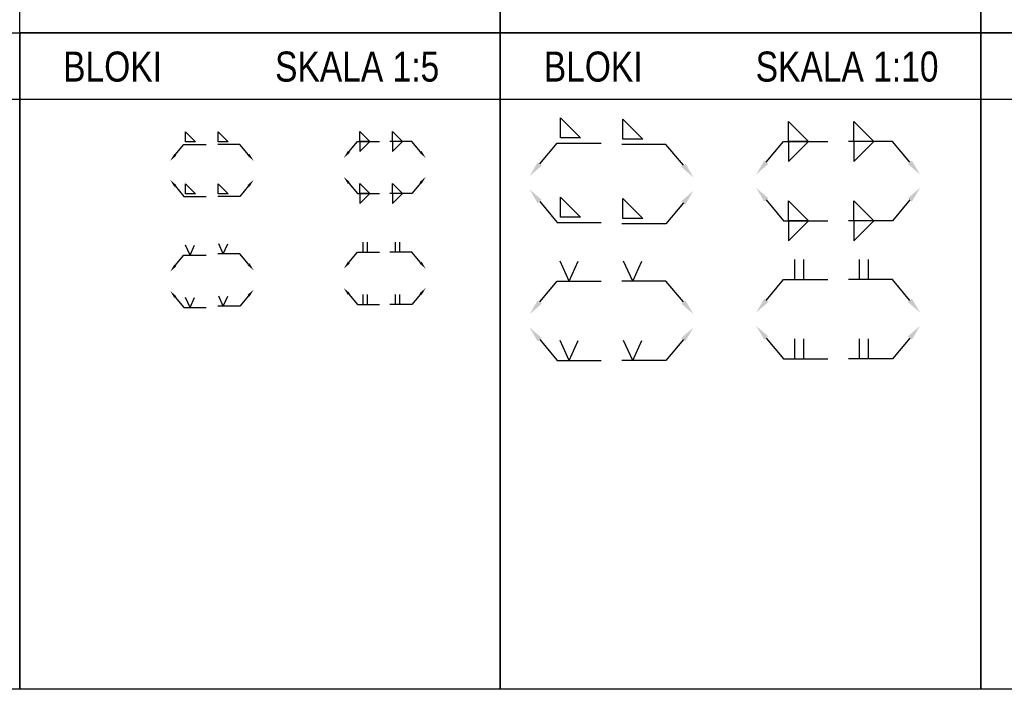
# Model space of a CAD drawing. Header units: millimetres. Extents: x -13852 to 21557, y -10038 to 8820.
# Tile 4 of 42: x -12891 to -11908, y 7509 to 8177. Entities that reach past the tile are written whole.
import ezdxf
from ezdxf import colors
from ezdxf.entities.mleader import LeaderData, LeaderLine
from ezdxf.math import Vec2, Vec3

# ---------------------------------------------------------------- set-up
doc = ezdxf.new("R2010")
doc.units = ezdxf.units.MM
doc.layers.add('DIM', color=243, linetype='Continuous')
doc.styles.add('ARIAL', font='arial.ttf')
doc.styles.get("Standard").update_dxf_attribs({"font": 'arial.ttf'})

msp = doc.modelspace()

# ---------------------------------------------------------------- linework, layer by layer
at = {"layer": 'DIM'}
for p, q in [((-13371.501, 8097.993), (-12891.381, 8097.993)), ((-12891.381, 8097.993), (-12411.262, 8097.993)), ((-12411.262, 8097.993), (-11931.142, 8097.993)), ((-11931.142, 8097.993), (-11451.022, 8097.993)), ((-12721.219, 7942.327), (-12725.723, 7952.327)), ((-12721.219, 7942.327), (-12716.715, 7952.327)), ((-12688.075, 7943.616), (-12692.579, 7953.616)), ((-12688.075, 7943.616), (-12683.571, 7953.616)), ((-12548.381, 7945.237), (-12548.381, 7955.237)), ((-12543.877, 7945.237), (-12543.877, 7955.237)), ((-12516.103, 7945.237), (-12516.103, 7955.237)), ((-12511.599, 7945.237), (-12511.599, 7955.237)), ((-12117.189, 7917.916), (-12117.189, 7937.916)), ((-12108.181, 7917.916), (-12108.181, 7937.916)), ((-12052.523, 7917.916), (-12052.523, 7937.916)), ((-12043.515, 7917.916), (-12043.515, 7937.916)), ((-12342.439, 7916.294), (-12351.447, 7936.294)), ((-12342.439, 7916.294), (-12333.431, 7936.294)), ((-12279.039, 7916.294), (-12288.047, 7936.294)), ((-12279.039, 7916.294), (-12270.031, 7936.294)), ((-12721.219, 7890.003), (-12725.723, 7900.003)), ((-12721.219, 7890.003), (-12716.715, 7900.003)), ((-12688.075, 7891.292), (-12692.579, 7901.292)), ((-12688.075, 7891.292), (-12683.571, 7901.292)), ((-12548.381, 7892.913), (-12548.381, 7902.913)), ((-12543.877, 7892.913), (-12543.877, 7902.913)), ((-12516.103, 7892.913), (-12516.103, 7902.913)), ((-12511.599, 7892.913), (-12511.599, 7902.913)), ((-12342.439, 7837.048), (-12351.447, 7857.048)), ((-12342.439, 7837.048), (-12333.431, 7857.048)), ((-12279.039, 7837.048), (-12288.047, 7857.048)), ((-12279.039, 7837.048), (-12270.031, 7857.048)), ((-12117.189, 7838.67), (-12117.189, 7858.67)), ((-12108.181, 7838.67), (-12108.181, 7858.67)), ((-12052.523, 7838.67), (-12052.523, 7858.67)), ((-12043.515, 7838.67), (-12043.515, 7858.67))]:
    msp.add_line(p, q, dxfattribs=at)
for points in [[(-12891.381, 8819.585), (-12411.262, 8819.585), (-12411.262, 8164.194), (-12891.381, 8164.194)], [(-12411.262, 8819.585), (-11931.142, 8819.585), (-11931.142, 8164.194), (-12411.262, 8164.194)], [(-11931.142, 8819.585), (-11451.022, 8819.585), (-11451.022, 8164.194), (-11931.142, 8164.194)], [(-13371.501, 8164.194), (-12891.381, 8164.194), (-12891.381, 7508.803), (-13371.501, 7508.803)], [(-12891.381, 8164.194), (-12411.262, 8164.194), (-12411.262, 7508.803), (-12891.381, 7508.803)], [(-12411.262, 8164.194), (-11931.142, 8164.194), (-11931.142, 7508.803), (-12411.262, 7508.803)], [(-11931.142, 8164.194), (-11451.022, 8164.194), (-11451.022, 7508.803), (-11931.142, 7508.803)]]:
    msp.add_lwpolyline(points, close=True, dxfattribs=at)
for points in [[(-12331.249, 8059.311), (-12351.249, 8059.311), (-12351.249, 8079.311), (-12331.249, 8059.311)], [(-12268.908, 8058.022), (-12288.908, 8058.022), (-12288.908, 8078.022), (-12268.908, 8058.022)], [(-12103.483, 8055.766), (-12123.483, 8055.766), (-12123.483, 8075.766), (-12103.483, 8055.766)], [(-12037.972, 8055.766), (-12057.972, 8055.766), (-12057.972, 8075.766), (-12037.972, 8055.766)], [(-12541.528, 8055.766), (-12551.528, 8055.766), (-12551.528, 8065.766), (-12541.528, 8055.766)], [(-12508.828, 8055.766), (-12518.828, 8055.766), (-12518.828, 8065.766), (-12508.828, 8055.766)], [(-12715.624, 8055.439), (-12725.624, 8055.439), (-12725.624, 8065.439), (-12715.624, 8055.439)], [(-12683.009, 8055.439), (-12693.009, 8055.439), (-12693.009, 8065.439), (-12683.009, 8055.439)], [(-12541.528, 8055.766), (-12551.528, 8055.766), (-12551.528, 8045.766), (-12541.528, 8055.766)], [(-12508.828, 8055.766), (-12518.828, 8055.766), (-12518.828, 8045.766), (-12508.828, 8055.766)], [(-12103.483, 8055.766), (-12123.483, 8055.766), (-12123.483, 8035.766), (-12103.483, 8055.766)], [(-12037.972, 8055.766), (-12057.972, 8055.766), (-12057.972, 8035.766), (-12037.972, 8055.766)], [(-12715.624, 8003.515), (-12725.624, 8003.515), (-12725.624, 8013.515), (-12715.624, 8003.515)], [(-12683.009, 8003.515), (-12693.009, 8003.515), (-12693.009, 8013.515), (-12683.009, 8003.515)], [(-12541.528, 8003.843), (-12551.528, 8003.843), (-12551.528, 8013.843), (-12541.528, 8003.843)], [(-12508.828, 8003.843), (-12518.828, 8003.843), (-12518.828, 8013.843), (-12508.828, 8003.843)], [(-12541.528, 8003.843), (-12551.528, 8003.843), (-12551.528, 7993.843), (-12541.528, 8003.843)], [(-12508.828, 8003.843), (-12518.828, 8003.843), (-12518.828, 7993.843), (-12508.828, 8003.843)], [(-12331.249, 7980.065), (-12351.249, 7980.065), (-12351.249, 8000.065), (-12331.249, 7980.065)], [(-12268.908, 7978.777), (-12288.908, 7978.777), (-12288.908, 7998.777), (-12268.908, 7978.777)], [(-12103.483, 7976.521), (-12123.483, 7976.521), (-12123.483, 7996.521), (-12103.483, 7976.521)], [(-12037.972, 7976.521), (-12057.972, 7976.521), (-12057.972, 7996.521), (-12037.972, 7976.521)], [(-12103.483, 7976.521), (-12123.483, 7976.521), (-12123.483, 7956.521), (-12103.483, 7976.521)], [(-12037.972, 7976.521), (-12057.972, 7976.521), (-12057.972, 7956.521), (-12037.972, 7976.521)]]:
    msp.add_lwpolyline(points, dxfattribs=at)

# ---------------------------------------------------------------- texts
at = {"style": 'ARIAL', "width": 0.8}
for s, p in [('BLOKI', (-12847.976, 8115.511)), ('SKALA 1:5', (-12636.267, 8115.511)), ('BLOKI', (-12367.856, 8115.511)), ('SKALA 1:10', (-12156.148, 8115.511))]:
    msp.add_text(s, height=30, dxfattribs=at).set_placement(p)

# ---------------------------------------------------------------- leaders
at = {"layer": 'DIM'}
ml = msp.add_multileader_mtext('Standard', dxfattribs=at)
ml.set_content('')
ml.set_leader_properties(color=256, linetype='ByLayer', lineweight=-1)
ml.build(insert=Vec2(0, 0))
ml.multileader.update_dxf_attribs({"has_dogleg": 0, "text_right_attachment_type": 6, "dogleg_length": 0, "arrow_head_size": 8})
ctx = ml.context
ctx.base_point, ctx.char_height, ctx.arrow_head_size, ctx.landing_gap_size, ctx.plane_origin, ctx.plane_x_axis, ctx.plane_y_axis = Vec3(-12531.841, 8055.766), 0.09, 8, 0.045, Vec3(-12580.702, 8034.736), Vec3(1, 0, 0), Vec3(0, 1, 0)
ctx.right_attachment = 6
notes = []
notes.append((ctx, [(0, (1, 1, 0), (-12531.841, 8055.766), (1, 0), 0, [(0, [(-12567.686, 8039.208), (-12553.896, 8055.766)], 0, [])])]))
ctx.mtext, ml.multileader.dxf.content_type = None, 0
ml = msp.add_multileader_mtext('Standard', dxfattribs=at)
ml.set_content('')
ml.set_leader_properties(color=256, linetype='ByLayer', lineweight=-1)
ml.build(insert=Vec2(0, 0))
ml.multileader.update_dxf_attribs({"has_dogleg": 0, "text_right_attachment_type": 6, "dogleg_length": 0, "arrow_head_size": 8})
ctx = ml.context
ctx.base_point, ctx.char_height, ctx.arrow_head_size, ctx.landing_gap_size, ctx.plane_origin, ctx.plane_x_axis, ctx.plane_y_axis = Vec3(-12521.619, 8055.766), 0.09, 8, 0.045, Vec3(-12472.758, 8034.736), Vec3(1, 0, 0), Vec3(0, 1, 0)
ctx.right_attachment = 6
notes.append((ctx, [(0, (1, 1, 0), (-12521.619, 8055.766), (1, 0), 0, [(0, [(-12485.774, 8039.208), (-12499.563, 8055.766)], 0, [])])]))
ctx.mtext, ml.multileader.dxf.content_type = None, 0
ml = msp.add_multileader_mtext('Standard', dxfattribs=at)
ml.set_content('')
ml.set_leader_properties(color=256, linetype='ByLayer', lineweight=-1)
ml.build(insert=Vec2(0, 0))
ml.multileader.update_dxf_attribs({"has_dogleg": 0, "text_right_attachment_type": 6, "dogleg_length": 0, "arrow_head_size": 16})
ctx = ml.context
ctx.base_point, ctx.char_height, ctx.arrow_head_size, ctx.landing_gap_size, ctx.plane_origin, ctx.plane_x_axis, ctx.plane_y_axis = Vec3(-12084.109, 8055.766), 0.18, 16, 0.09, Vec3(-12181.831, 8013.706), Vec3(1, 0, 0), Vec3(0, 1, 0)
ctx.right_attachment = 6
notes.append((ctx, [(0, (1, 1, 0), (-12084.109, 8055.766), (1, 0), 0, [(0, [(-12155.799, 8022.65), (-12128.22, 8055.766)], 0, [])])]))
ctx.mtext, ml.multileader.dxf.content_type = None, 0
ml = msp.add_multileader_mtext('Standard', dxfattribs=at)
ml.set_content('')
ml.set_leader_properties(color=256, linetype='ByLayer', lineweight=-1)
ml.build(insert=Vec2(0, 0))
ml.multileader.update_dxf_attribs({"has_dogleg": 0, "text_right_attachment_type": 6, "dogleg_length": 0, "arrow_head_size": 16})
ctx = ml.context
ctx.base_point, ctx.char_height, ctx.arrow_head_size, ctx.landing_gap_size, ctx.plane_origin, ctx.plane_x_axis, ctx.plane_y_axis = Vec3(-12063.554, 8055.766), 0.18, 16, 0.09, Vec3(-11965.833, 8013.706), Vec3(1, 0, 0), Vec3(0, 1, 0)
ctx.right_attachment = 6
notes.append((ctx, [(0, (1, 1, 0), (-12063.554, 8055.766), (1, 0), 0, [(0, [(-11991.864, 8022.65), (-12019.444, 8055.766)], 0, [])])]))
ctx.mtext, ml.multileader.dxf.content_type = None, 0
ml = msp.add_multileader_mtext('Standard', dxfattribs=at)
ml.set_content('')
ml.set_leader_properties(color=256, linetype='ByLayer', lineweight=-1)
ml.build(insert=Vec2(0, 0))
ml.multileader.update_dxf_attribs({"has_dogleg": 0, "text_right_attachment_type": 6, "dogleg_length": 0, "arrow_head_size": 8})
ctx = ml.context
ctx.base_point, ctx.char_height, ctx.arrow_head_size, ctx.landing_gap_size, ctx.plane_origin, ctx.plane_x_axis, ctx.plane_y_axis = Vec3(-12705.212, 8052.856), 0.09, 8, 0.045, Vec3(-12754.072, 8031.825), Vec3(1, 0, 0), Vec3(0, 1, 0)
ctx.right_attachment = 6
notes.append((ctx, [(0, (1, 1, 0), (-12705.212, 8052.856), (1, 0), 0, [(0, [(-12741.056, 8036.298), (-12727.267, 8052.856)], 0, [])])]))
ctx.mtext, ml.multileader.dxf.content_type = None, 0
ml = msp.add_multileader_mtext('Standard', dxfattribs=at)
ml.set_content('')
ml.set_leader_properties(color=256, linetype='ByLayer', lineweight=-1)
ml.build(insert=Vec2(0, 0))
ml.multileader.update_dxf_attribs({"has_dogleg": 0, "text_right_attachment_type": 6, "dogleg_length": 0, "arrow_head_size": 8})
ctx = ml.context
ctx.base_point, ctx.char_height, ctx.arrow_head_size, ctx.landing_gap_size, ctx.plane_origin, ctx.plane_x_axis, ctx.plane_y_axis = Vec3(-12693.49, 8052.856), 0.09, 8, 0.045, Vec3(-12644.629, 8031.825), Vec3(1, 0, 0), Vec3(0, 1, 0)
ctx.right_attachment = 6
notes.append((ctx, [(0, (1, 1, 0), (-12693.49, 8052.856), (1, 0), 0, [(0, [(-12657.645, 8036.298), (-12671.434, 8052.856)], 0, [])])]))
ctx.mtext, ml.multileader.dxf.content_type = None, 0
ml = msp.add_multileader_mtext('Standard', dxfattribs=at)
ml.set_content('')
ml.set_leader_properties(color=256, linetype='ByLayer', lineweight=-1)
ml.build(insert=Vec2(0, 0))
ml.multileader.update_dxf_attribs({"has_dogleg": 0, "text_right_attachment_type": 6, "dogleg_length": 0, "arrow_head_size": 16})
ctx = ml.context
ctx.base_point, ctx.char_height, ctx.arrow_head_size, ctx.landing_gap_size, ctx.plane_origin, ctx.plane_x_axis, ctx.plane_y_axis = Vec3(-12310.424, 8054.145), 0.18, 16, 0.09, Vec3(-12408.145, 8012.084), Vec3(1, 0, 0), Vec3(0, 1, 0)
ctx.right_attachment = 6
notes.append((ctx, [(0, (1, 1, 0), (-12310.424, 8054.145), (1, 0), 0, [(0, [(-12382.113, 8021.028), (-12354.534, 8054.145)], 0, [])])]))
ctx.mtext, ml.multileader.dxf.content_type = None, 0
ml = msp.add_multileader_mtext('Standard', dxfattribs=at)
ml.set_content('')
ml.set_leader_properties(color=256, linetype='ByLayer', lineweight=-1)
ml.build(insert=Vec2(0, 0))
ml.multileader.update_dxf_attribs({"has_dogleg": 0, "text_right_attachment_type": 6, "dogleg_length": 0, "arrow_head_size": 16})
ctx = ml.context
ctx.base_point, ctx.char_height, ctx.arrow_head_size, ctx.landing_gap_size, ctx.plane_origin, ctx.plane_x_axis, ctx.plane_y_axis = Vec3(-12289.868, 8052.856), 0.18, 16, 0.09, Vec3(-12192.147, 8010.795), Vec3(1, 0, 0), Vec3(0, 1, 0)
ctx.right_attachment = 6
notes.append((ctx, [(0, (1, 1, 0), (-12289.868, 8052.856), (1, 0), 0, [(0, [(-12218.178, 8019.739), (-12245.758, 8052.856)], 0, [])])]))
ctx.mtext, ml.multileader.dxf.content_type = None, 0
ml = msp.add_multileader_mtext('Standard', dxfattribs=at)
ml.set_content('')
ml.set_leader_properties(color=256, linetype='ByLayer', lineweight=-1)
ml.build(insert=Vec2(0, 0))
ml.multileader.update_dxf_attribs({"has_dogleg": 0, "text_right_attachment_type": 6, "dogleg_length": 0, "arrow_head_size": 8})
ctx = ml.context
ctx.base_point, ctx.char_height, ctx.arrow_head_size, ctx.landing_gap_size, ctx.plane_origin, ctx.plane_x_axis, ctx.plane_y_axis = Vec3(-12705.212, 8000.932), 0.09, 8, 0.045, Vec3(-12754.072, 8021.962), Vec3(1, 0, 0), Vec3(0, 1, 0)
ctx.right_attachment = 6
notes.append((ctx, [(0, (1, 1, 0), (-12705.212, 8000.932), (1, 0), 0, [(0, [(-12741.056, 8017.49), (-12727.267, 8000.932)], 0, [])])]))
ctx.mtext, ml.multileader.dxf.content_type = None, 0
ml = msp.add_multileader_mtext('Standard', dxfattribs=at)
ml.set_content('')
ml.set_leader_properties(color=256, linetype='ByLayer', lineweight=-1)
ml.build(insert=Vec2(0, 0))
ml.multileader.update_dxf_attribs({"has_dogleg": 0, "text_right_attachment_type": 6, "dogleg_length": 0, "arrow_head_size": 8})
ctx = ml.context
ctx.base_point, ctx.char_height, ctx.arrow_head_size, ctx.landing_gap_size, ctx.plane_origin, ctx.plane_x_axis, ctx.plane_y_axis = Vec3(-12693.49, 8000.932), 0.09, 8, 0.045, Vec3(-12644.629, 8021.962), Vec3(1, 0, 0), Vec3(0, 1, 0)
ctx.right_attachment = 6
notes.append((ctx, [(0, (1, 1, 0), (-12693.49, 8000.932), (1, 0), 0, [(0, [(-12657.645, 8017.49), (-12671.434, 8000.932)], 0, [])])]))
ctx.mtext, ml.multileader.dxf.content_type = None, 0
ml = msp.add_multileader_mtext('Standard', dxfattribs=at)
ml.set_content('')
ml.set_leader_properties(color=256, linetype='ByLayer', lineweight=-1)
ml.build(insert=Vec2(0, 0))
ml.multileader.update_dxf_attribs({"has_dogleg": 0, "text_right_attachment_type": 6, "dogleg_length": 0, "arrow_head_size": 8})
ctx = ml.context
ctx.base_point, ctx.char_height, ctx.arrow_head_size, ctx.landing_gap_size, ctx.plane_origin, ctx.plane_x_axis, ctx.plane_y_axis = Vec3(-12531.841, 8003.843), 0.09, 8, 0.045, Vec3(-12580.702, 8024.873), Vec3(1, 0, 0), Vec3(0, 1, 0)
ctx.right_attachment = 6
notes.append((ctx, [(0, (1, 1, 0), (-12531.841, 8003.843), (1, 0), 0, [(0, [(-12567.686, 8020.401), (-12553.896, 8003.843)], 0, [])])]))
ctx.mtext, ml.multileader.dxf.content_type = None, 0
ml = msp.add_multileader_mtext('Standard', dxfattribs=at)
ml.set_content('')
ml.set_leader_properties(color=256, linetype='ByLayer', lineweight=-1)
ml.build(insert=Vec2(0, 0))
ml.multileader.update_dxf_attribs({"has_dogleg": 0, "text_right_attachment_type": 6, "dogleg_length": 0, "arrow_head_size": 8})
ctx = ml.context
ctx.base_point, ctx.char_height, ctx.arrow_head_size, ctx.landing_gap_size, ctx.plane_origin, ctx.plane_x_axis, ctx.plane_y_axis = Vec3(-12521.619, 8003.843), 0.09, 8, 0.045, Vec3(-12472.758, 8024.873), Vec3(1, 0, 0), Vec3(0, 1, 0)
ctx.right_attachment = 6
notes.append((ctx, [(0, (1, 1, 0), (-12521.619, 8003.843), (1, 0), 0, [(0, [(-12485.774, 8020.401), (-12499.563, 8003.843)], 0, [])])]))
ctx.mtext, ml.multileader.dxf.content_type = None, 0
ml = msp.add_multileader_mtext('Standard', dxfattribs=at)
ml.set_content('')
ml.set_leader_properties(color=256, linetype='ByLayer', lineweight=-1)
ml.build(insert=Vec2(0, 0))
ml.multileader.update_dxf_attribs({"has_dogleg": 0, "text_right_attachment_type": 6, "dogleg_length": 0, "arrow_head_size": 16})
ctx = ml.context
ctx.base_point, ctx.char_height, ctx.arrow_head_size, ctx.landing_gap_size, ctx.plane_origin, ctx.plane_x_axis, ctx.plane_y_axis = Vec3(-12310.424, 7974.899), 0.18, 16, 0.09, Vec3(-12408.145, 8016.96), Vec3(1, 0, 0), Vec3(0, 1, 0)
ctx.right_attachment = 6
notes.append((ctx, [(0, (1, 1, 0), (-12310.424, 7974.899), (1, 0), 0, [(0, [(-12382.113, 8008.015), (-12354.534, 7974.899)], 0, [])])]))
ctx.mtext, ml.multileader.dxf.content_type = None, 0
ml = msp.add_multileader_mtext('Standard', dxfattribs=at)
ml.set_content('')
ml.set_leader_properties(color=256, linetype='ByLayer', lineweight=-1)
ml.build(insert=Vec2(0, 0))
ml.multileader.update_dxf_attribs({"has_dogleg": 0, "text_right_attachment_type": 6, "dogleg_length": 0, "arrow_head_size": 16})
ctx = ml.context
ctx.base_point, ctx.char_height, ctx.arrow_head_size, ctx.landing_gap_size, ctx.plane_origin, ctx.plane_x_axis, ctx.plane_y_axis = Vec3(-12289.868, 7973.61), 0.18, 16, 0.09, Vec3(-12192.147, 8015.671), Vec3(1, 0, 0), Vec3(0, 1, 0)
ctx.right_attachment = 6
notes.append((ctx, [(0, (1, 1, 0), (-12289.868, 7973.61), (1, 0), 0, [(0, [(-12218.178, 8006.727), (-12245.758, 7973.61)], 0, [])])]))
ctx.mtext, ml.multileader.dxf.content_type = None, 0
ml = msp.add_multileader_mtext('Standard', dxfattribs=at)
ml.set_content('')
ml.set_leader_properties(color=256, linetype='ByLayer', lineweight=-1)
ml.build(insert=Vec2(0, 0))
ml.multileader.update_dxf_attribs({"has_dogleg": 0, "text_right_attachment_type": 6, "dogleg_length": 0, "arrow_head_size": 16})
ctx = ml.context
ctx.base_point, ctx.char_height, ctx.arrow_head_size, ctx.landing_gap_size, ctx.plane_origin, ctx.plane_x_axis, ctx.plane_y_axis = Vec3(-12084.109, 7976.521), 0.18, 16, 0.09, Vec3(-12181.831, 8018.581), Vec3(1, 0, 0), Vec3(0, 1, 0)
ctx.right_attachment = 6
notes.append((ctx, [(0, (1, 1, 0), (-12084.109, 7976.521), (1, 0), 0, [(0, [(-12155.799, 8009.637), (-12128.22, 7976.521)], 0, [])])]))
ctx.mtext, ml.multileader.dxf.content_type = None, 0
ml = msp.add_multileader_mtext('Standard', dxfattribs=at)
ml.set_content('')
ml.set_leader_properties(color=256, linetype='ByLayer', lineweight=-1)
ml.build(insert=Vec2(0, 0))
ml.multileader.update_dxf_attribs({"has_dogleg": 0, "text_right_attachment_type": 6, "dogleg_length": 0, "arrow_head_size": 16})
ctx = ml.context
ctx.base_point, ctx.char_height, ctx.arrow_head_size, ctx.landing_gap_size, ctx.plane_origin, ctx.plane_x_axis, ctx.plane_y_axis = Vec3(-12063.554, 7976.521), 0.18, 16, 0.09, Vec3(-11965.833, 8018.581), Vec3(1, 0, 0), Vec3(0, 1, 0)
ctx.right_attachment = 6
notes.append((ctx, [(0, (1, 1, 0), (-12063.554, 7976.521), (1, 0), 0, [(0, [(-11991.864, 8009.637), (-12019.444, 7976.521)], 0, [])])]))
ctx.mtext, ml.multileader.dxf.content_type = None, 0
ml = msp.add_multileader_mtext('Standard', dxfattribs=at)
ml.set_content('')
ml.set_leader_properties(color=256, linetype='ByLayer', lineweight=-1)
ml.build(insert=Vec2(0, 0))
ml.multileader.update_dxf_attribs({"has_dogleg": 0, "text_right_attachment_type": 6, "dogleg_length": 0, "arrow_head_size": 8})
ctx = ml.context
ctx.base_point, ctx.char_height, ctx.arrow_head_size, ctx.landing_gap_size, ctx.plane_origin, ctx.plane_x_axis, ctx.plane_y_axis = Vec3(-12705.212, 7942.327), 0.09, 8, 0.045, Vec3(-12754.072, 7921.297), Vec3(1, 0, 0), Vec3(0, 1, 0)
ctx.right_attachment = 6
notes.append((ctx, [(0, (1, 1, 0), (-12705.212, 7942.327), (1, 0), 0, [(0, [(-12741.056, 7925.769), (-12727.267, 7942.327)], 0, [])])]))
ctx.mtext, ml.multileader.dxf.content_type = None, 0
ml = msp.add_multileader_mtext('Standard', dxfattribs=at)
ml.set_content('')
ml.set_leader_properties(color=256, linetype='ByLayer', lineweight=-1)
ml.build(insert=Vec2(0, 0))
ml.multileader.update_dxf_attribs({"has_dogleg": 0, "text_right_attachment_type": 6, "dogleg_length": 0, "arrow_head_size": 8})
ctx = ml.context
ctx.base_point, ctx.char_height, ctx.arrow_head_size, ctx.landing_gap_size, ctx.plane_origin, ctx.plane_x_axis, ctx.plane_y_axis = Vec3(-12693.49, 7943.616), 0.09, 8, 0.045, Vec3(-12644.629, 7922.585), Vec3(1, 0, 0), Vec3(0, 1, 0)
ctx.right_attachment = 6
notes.append((ctx, [(0, (1, 1, 0), (-12693.49, 7943.616), (1, 0), 0, [(0, [(-12657.645, 7927.057), (-12671.434, 7943.616)], 0, [])])]))
ctx.mtext, ml.multileader.dxf.content_type = None, 0
ml = msp.add_multileader_mtext('Standard', dxfattribs=at)
ml.set_content('')
ml.set_leader_properties(color=256, linetype='ByLayer', lineweight=-1)
ml.build(insert=Vec2(0, 0))
ml.multileader.update_dxf_attribs({"has_dogleg": 0, "text_right_attachment_type": 6, "dogleg_length": 0, "arrow_head_size": 8})
ctx = ml.context
ctx.base_point, ctx.char_height, ctx.arrow_head_size, ctx.landing_gap_size, ctx.plane_origin, ctx.plane_x_axis, ctx.plane_y_axis = Vec3(-12531.841, 7945.237), 0.09, 8, 0.045, Vec3(-12580.702, 7924.207), Vec3(1, 0, 0), Vec3(0, 1, 0)
ctx.right_attachment = 6
notes.append((ctx, [(0, (1, 1, 0), (-12531.841, 7945.237), (1, 0), 0, [(0, [(-12567.686, 7928.679), (-12553.896, 7945.237)], 0, [])])]))
ctx.mtext, ml.multileader.dxf.content_type = None, 0
ml = msp.add_multileader_mtext('Standard', dxfattribs=at)
ml.set_content('')
ml.set_leader_properties(color=256, linetype='ByLayer', lineweight=-1)
ml.build(insert=Vec2(0, 0))
ml.multileader.update_dxf_attribs({"has_dogleg": 0, "text_right_attachment_type": 6, "dogleg_length": 0, "arrow_head_size": 8})
ctx = ml.context
ctx.base_point, ctx.char_height, ctx.arrow_head_size, ctx.landing_gap_size, ctx.plane_origin, ctx.plane_x_axis, ctx.plane_y_axis = Vec3(-12521.619, 7945.237), 0.09, 8, 0.045, Vec3(-12472.758, 7924.207), Vec3(1, 0, 0), Vec3(0, 1, 0)
ctx.right_attachment = 6
notes.append((ctx, [(0, (1, 1, 0), (-12521.619, 7945.237), (1, 0), 0, [(0, [(-12485.774, 7928.679), (-12499.563, 7945.237)], 0, [])])]))
ctx.mtext, ml.multileader.dxf.content_type = None, 0
ml = msp.add_multileader_mtext('Standard', dxfattribs=at)
ml.set_content('')
ml.set_leader_properties(color=256, linetype='ByLayer', lineweight=-1)
ml.build(insert=Vec2(0, 0))
ml.multileader.update_dxf_attribs({"has_dogleg": 0, "text_right_attachment_type": 6, "dogleg_length": 0, "arrow_head_size": 8})
ctx = ml.context
ctx.base_point, ctx.char_height, ctx.arrow_head_size, ctx.landing_gap_size, ctx.plane_origin, ctx.plane_x_axis, ctx.plane_y_axis = Vec3(-12531.841, 7892.913), 0.09, 8, 0.045, Vec3(-12580.702, 7913.944), Vec3(1, 0, 0), Vec3(0, 1, 0)
ctx.right_attachment = 6
notes.append((ctx, [(0, (1, 1, 0), (-12531.841, 7892.913), (1, 0), 0, [(0, [(-12567.686, 7909.472), (-12553.896, 7892.913)], 0, [])])]))
ctx.mtext, ml.multileader.dxf.content_type = None, 0
ml = msp.add_multileader_mtext('Standard', dxfattribs=at)
ml.set_content('')
ml.set_leader_properties(color=256, linetype='ByLayer', lineweight=-1)
ml.build(insert=Vec2(0, 0))
ml.multileader.update_dxf_attribs({"has_dogleg": 0, "text_right_attachment_type": 6, "dogleg_length": 0, "arrow_head_size": 8})
ctx = ml.context
ctx.base_point, ctx.char_height, ctx.arrow_head_size, ctx.landing_gap_size, ctx.plane_origin, ctx.plane_x_axis, ctx.plane_y_axis = Vec3(-12521.619, 7892.913), 0.09, 8, 0.045, Vec3(-12472.758, 7913.944), Vec3(1, 0, 0), Vec3(0, 1, 0)
ctx.right_attachment = 6
notes.append((ctx, [(0, (1, 1, 0), (-12521.619, 7892.913), (1, 0), 0, [(0, [(-12485.774, 7909.472), (-12499.563, 7892.913)], 0, [])])]))
ctx.mtext, ml.multileader.dxf.content_type = None, 0
ml = msp.add_multileader_mtext('Standard', dxfattribs=at)
ml.set_content('')
ml.set_leader_properties(color=256, linetype='ByLayer', lineweight=-1)
ml.build(insert=Vec2(0, 0))
ml.multileader.update_dxf_attribs({"has_dogleg": 0, "text_right_attachment_type": 6, "dogleg_length": 0, "arrow_head_size": 16})
ctx = ml.context
ctx.base_point, ctx.char_height, ctx.arrow_head_size, ctx.landing_gap_size, ctx.plane_origin, ctx.plane_x_axis, ctx.plane_y_axis = Vec3(-12310.424, 7916.294), 0.18, 16, 0.09, Vec3(-12408.145, 7874.233), Vec3(1, 0, 0), Vec3(0, 1, 0)
ctx.right_attachment = 6
notes.append((ctx, [(0, (1, 1, 0), (-12310.424, 7916.294), (1, 0), 0, [(0, [(-12382.113, 7883.177), (-12354.534, 7916.294)], 0, [])])]))
ctx.mtext, ml.multileader.dxf.content_type = None, 0
ml = msp.add_multileader_mtext('Standard', dxfattribs=at)
ml.set_content('')
ml.set_leader_properties(color=256, linetype='ByLayer', lineweight=-1)
ml.build(insert=Vec2(0, 0))
ml.multileader.update_dxf_attribs({"has_dogleg": 0, "text_right_attachment_type": 6, "dogleg_length": 0, "arrow_head_size": 16})
ctx = ml.context
ctx.base_point, ctx.char_height, ctx.arrow_head_size, ctx.landing_gap_size, ctx.plane_origin, ctx.plane_x_axis, ctx.plane_y_axis = Vec3(-12289.868, 7916.294), 0.18, 16, 0.09, Vec3(-12192.147, 7874.233), Vec3(1, 0, 0), Vec3(0, 1, 0)
ctx.right_attachment = 6
notes.append((ctx, [(0, (1, 1, 0), (-12289.868, 7916.294), (1, 0), 0, [(0, [(-12218.178, 7883.177), (-12245.758, 7916.294)], 0, [])])]))
ctx.mtext, ml.multileader.dxf.content_type = None, 0
ml = msp.add_multileader_mtext('Standard', dxfattribs=at)
ml.set_content('')
ml.set_leader_properties(color=256, linetype='ByLayer', lineweight=-1)
ml.build(insert=Vec2(0, 0))
ml.multileader.update_dxf_attribs({"has_dogleg": 0, "text_right_attachment_type": 6, "dogleg_length": 0, "arrow_head_size": 16})
ctx = ml.context
ctx.base_point, ctx.char_height, ctx.arrow_head_size, ctx.landing_gap_size, ctx.plane_origin, ctx.plane_x_axis, ctx.plane_y_axis = Vec3(-12084.109, 7917.916), 0.18, 16, 0.09, Vec3(-12181.831, 7875.855), Vec3(1, 0, 0), Vec3(0, 1, 0)
ctx.right_attachment = 6
notes.append((ctx, [(0, (1, 1, 0), (-12084.109, 7917.916), (1, 0), 0, [(0, [(-12155.799, 7884.799), (-12128.22, 7917.916)], 0, [])])]))
ctx.mtext, ml.multileader.dxf.content_type = None, 0
ml = msp.add_multileader_mtext('Standard', dxfattribs=at)
ml.set_content('')
ml.set_leader_properties(color=256, linetype='ByLayer', lineweight=-1)
ml.build(insert=Vec2(0, 0))
ml.multileader.update_dxf_attribs({"has_dogleg": 0, "text_right_attachment_type": 6, "dogleg_length": 0, "arrow_head_size": 16})
ctx = ml.context
ctx.base_point, ctx.char_height, ctx.arrow_head_size, ctx.landing_gap_size, ctx.plane_origin, ctx.plane_x_axis, ctx.plane_y_axis = Vec3(-12063.554, 7917.916), 0.18, 16, 0.09, Vec3(-11965.833, 7875.855), Vec3(1, 0, 0), Vec3(0, 1, 0)
ctx.right_attachment = 6
notes.append((ctx, [(0, (1, 1, 0), (-12063.554, 7917.916), (1, 0), 0, [(0, [(-11991.864, 7884.799), (-12019.444, 7917.916)], 0, [])])]))
ctx.mtext, ml.multileader.dxf.content_type = None, 0
ml = msp.add_multileader_mtext('Standard', dxfattribs=at)
ml.set_content('')
ml.set_leader_properties(color=256, linetype='ByLayer', lineweight=-1)
ml.build(insert=Vec2(0, 0))
ml.multileader.update_dxf_attribs({"has_dogleg": 0, "text_right_attachment_type": 6, "dogleg_length": 0, "arrow_head_size": 8})
ctx = ml.context
ctx.base_point, ctx.char_height, ctx.arrow_head_size, ctx.landing_gap_size, ctx.plane_origin, ctx.plane_x_axis, ctx.plane_y_axis = Vec3(-12705.212, 7890.003), 0.09, 8, 0.045, Vec3(-12754.072, 7911.033), Vec3(1, 0, 0), Vec3(0, 1, 0)
ctx.right_attachment = 6
notes.append((ctx, [(0, (1, 1, 0), (-12705.212, 7890.003), (1, 0), 0, [(0, [(-12741.056, 7906.561), (-12727.267, 7890.003)], 0, [])])]))
ctx.mtext, ml.multileader.dxf.content_type = None, 0
ml = msp.add_multileader_mtext('Standard', dxfattribs=at)
ml.set_content('')
ml.set_leader_properties(color=256, linetype='ByLayer', lineweight=-1)
ml.build(insert=Vec2(0, 0))
ml.multileader.update_dxf_attribs({"has_dogleg": 0, "text_right_attachment_type": 6, "dogleg_length": 0, "arrow_head_size": 8})
ctx = ml.context
ctx.base_point, ctx.char_height, ctx.arrow_head_size, ctx.landing_gap_size, ctx.plane_origin, ctx.plane_x_axis, ctx.plane_y_axis = Vec3(-12693.49, 7891.292), 0.09, 8, 0.045, Vec3(-12644.629, 7912.322), Vec3(1, 0, 0), Vec3(0, 1, 0)
ctx.right_attachment = 6
notes.append((ctx, [(0, (1, 1, 0), (-12693.49, 7891.292), (1, 0), 0, [(0, [(-12657.645, 7907.85), (-12671.434, 7891.292)], 0, [])])]))
ctx.mtext, ml.multileader.dxf.content_type = None, 0
ml = msp.add_multileader_mtext('Standard', dxfattribs=at)
ml.set_content('')
ml.set_leader_properties(color=256, linetype='ByLayer', lineweight=-1)
ml.build(insert=Vec2(0, 0))
ml.multileader.update_dxf_attribs({"has_dogleg": 0, "text_right_attachment_type": 6, "dogleg_length": 0, "arrow_head_size": 16})
ctx = ml.context
ctx.base_point, ctx.char_height, ctx.arrow_head_size, ctx.landing_gap_size, ctx.plane_origin, ctx.plane_x_axis, ctx.plane_y_axis = Vec3(-12310.424, 7837.048), 0.18, 16, 0.09, Vec3(-12408.145, 7879.109), Vec3(1, 0, 0), Vec3(0, 1, 0)
ctx.right_attachment = 6
notes.append((ctx, [(0, (1, 1, 0), (-12310.424, 7837.048), (1, 0), 0, [(0, [(-12382.113, 7870.165), (-12354.534, 7837.048)], 0, [])])]))
ctx.mtext, ml.multileader.dxf.content_type = None, 0
ml = msp.add_multileader_mtext('Standard', dxfattribs=at)
ml.set_content('')
ml.set_leader_properties(color=256, linetype='ByLayer', lineweight=-1)
ml.build(insert=Vec2(0, 0))
ml.multileader.update_dxf_attribs({"has_dogleg": 0, "text_right_attachment_type": 6, "dogleg_length": 0, "arrow_head_size": 16})
ctx = ml.context
ctx.base_point, ctx.char_height, ctx.arrow_head_size, ctx.landing_gap_size, ctx.plane_origin, ctx.plane_x_axis, ctx.plane_y_axis = Vec3(-12289.868, 7837.048), 0.18, 16, 0.09, Vec3(-12192.147, 7879.109), Vec3(1, 0, 0), Vec3(0, 1, 0)
ctx.right_attachment = 6
notes.append((ctx, [(0, (1, 1, 0), (-12289.868, 7837.048), (1, 0), 0, [(0, [(-12218.178, 7870.165), (-12245.758, 7837.048)], 0, [])])]))
ctx.mtext, ml.multileader.dxf.content_type = None, 0
ml = msp.add_multileader_mtext('Standard', dxfattribs=at)
ml.set_content('')
ml.set_leader_properties(color=256, linetype='ByLayer', lineweight=-1)
ml.build(insert=Vec2(0, 0))
ml.multileader.update_dxf_attribs({"has_dogleg": 0, "text_right_attachment_type": 6, "dogleg_length": 0, "arrow_head_size": 16})
ctx = ml.context
ctx.base_point, ctx.char_height, ctx.arrow_head_size, ctx.landing_gap_size, ctx.plane_origin, ctx.plane_x_axis, ctx.plane_y_axis = Vec3(-12084.109, 7838.67), 0.18, 16, 0.09, Vec3(-12181.831, 7880.731), Vec3(1, 0, 0), Vec3(0, 1, 0)
ctx.right_attachment = 6
notes.append((ctx, [(0, (1, 1, 0), (-12084.109, 7838.67), (1, 0), 0, [(0, [(-12155.799, 7871.786), (-12128.22, 7838.67)], 0, [])])]))
ctx.mtext, ml.multileader.dxf.content_type = None, 0
ml = msp.add_multileader_mtext('Standard', dxfattribs=at)
ml.set_content('')
ml.set_leader_properties(color=256, linetype='ByLayer', lineweight=-1)
ml.build(insert=Vec2(0, 0))
ml.multileader.update_dxf_attribs({"has_dogleg": 0, "text_right_attachment_type": 6, "dogleg_length": 0, "arrow_head_size": 16})
ctx = ml.context
ctx.base_point, ctx.char_height, ctx.arrow_head_size, ctx.landing_gap_size, ctx.plane_origin, ctx.plane_x_axis, ctx.plane_y_axis = Vec3(-12063.554, 7838.67), 0.18, 16, 0.09, Vec3(-11965.833, 7880.731), Vec3(1, 0, 0), Vec3(0, 1, 0)
ctx.right_attachment = 6
notes.append((ctx, [(0, (1, 1, 0), (-12063.554, 7838.67), (1, 0), 0, [(0, [(-11991.864, 7871.786), (-12019.444, 7838.67)], 0, [])])]))
ctx.mtext, ml.multileader.dxf.content_type = None, 0
for ctx, leaders in notes:
    for number, flags, end, landing, length, lines in leaders:
        leader = LeaderData()
        leader.index, (leader.has_last_leader_line, leader.has_dogleg_vector, leader.attachment_direction) = number, flags
        leader.last_leader_point, leader.dogleg_vector, leader.dogleg_length = Vec3(end), Vec3(landing), length
        for number, points, colour, breaks in lines:
            line = LeaderLine()
            line.index, line.vertices, line.color, line.breaks = number, Vec3.list(points), colors.encode_raw_color(colour), breaks
            leader.lines.append(line)
        ctx.leaders.append(leader)

doc.saveas('drawing.dxf')
